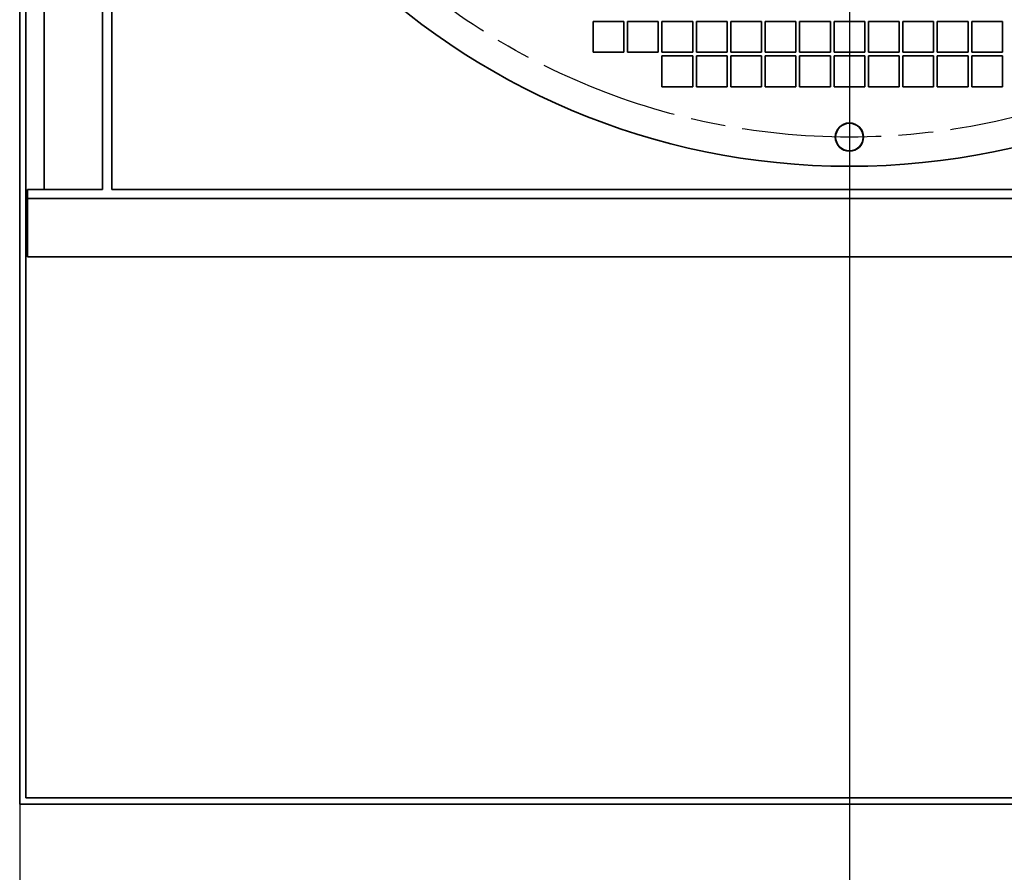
# Model space of a CAD drawing. Header units: millimetres. Extents: x 132 to 3320, y 40 to 2336.
# Tile 26 of 38: x 1739 to 2060, y 1167 to 1445. Entities that reach past the tile are written whole.
import ezdxf

# ---------------------------------------------------------------- set-up
doc = ezdxf.new("R2010")
doc.units = ezdxf.units.MM
doc.header["$LTSCALE"] = 8
doc.linetypes.add('CHAIN', pattern=[0.3543, 0.2362, -0.0295, 0.0591, -0.0295])
for name, color, linetype, lineweight, true_color in [('Krawędzie widoczne(ISO)', 7, 'Continuous', 35, 0x262659), ('Linia środkowa(ISO)', 7, 'Continuous', 25, 0x262659), ('Wymiary(ISO)', 7, 'Continuous', 25, 0x262659), ('Znacznik środka(ISO)', 7, 'Continuous', 25, 0x262659)]:
    doc.layers.add(name, color=color, linetype=linetype, lineweight=lineweight, true_color=true_color)
doc.styles.add('STANDARDDużyTekst', font='txt')
doc.dimstyles.new('X.XXX mała tolerancja', dxfattribs={"dimscale": 8, "dimtxt": 3.5, "dimasz": 3, "dimexe": 3.175, "dimexo": 0, "dimgap": 0.762, "dimtad": 1, "dimtoh": 1, "dimdec": 1, "dimrnd": 1e-08, "dimtxsty": 'STANDARDDużyTekst', "dimblk": 'Filled-2', "dimcen": 0.09, "dimdle": 10, "dimclrd": 256, "dimclre": 256, "dimclrt": 7, "dimadec": 1, "dimazin": 2, "dimtfac": 0.714286, "dimtdec": 3, "dimtmove": 0, "dimatfit": 3, "dimfxl": 1, "dimtolj": 1, "dimlwd": 25, "dimlwe": 25, "dimarcsym": 0})

# ---------------------------------------------------------------- blocks, each defined once
blk = doc.blocks.new('Filled-2')
at = {"color": 0}
for p, q in [((0, 0), (-1, 0.167)), ((-1, 0.167), (-1, -0.167)), ((-1, 0), (0, 0)), ((-1, -0.167), (0, 0))]:
    blk.add_line(p, q, dxfattribs=at)
at = {"color": 0, "flags": 128}
blk.add_lwpolyline([(-1, -0.167), (0, 0), (-1, 0.167), (-1, -0.167)], dxfattribs=at)
at = {"color": 0}
blk.add_solid([(-1, -0.167), (0, 0), (-1, 0.167), (-1, -0.167)], dxfattribs=at)
blk = doc.blocks.new('*D15')
at = {"layer": 'Defpoints', "color": 0, "linetype": 'Continuous', "transparency": 16777216}
for p in [(2009.1, 1377.14), (1739.1, 1189.64), (1739.1, 1109.64)]:
    blk.add_point(p, dxfattribs=at)
at = {"layer": 'Wymiary(ISO)', "color": 179, "linetype": 'Continuous', "lineweight": 25, "true_color": 0x262658, "transparency": 16777216}
for p, q in [((2009.1, 1377.14), (2009.1, 1084.24)), ((1739.1, 1189.64), (1739.1, 1084.24)), ((1985.1, 1109.64), (1763.1, 1109.64))]:
    blk.add_line(p, q, dxfattribs=at)
at = {"layer": 'Wymiary(ISO)', "color": 179, "linetype": 'Continuous', "lineweight": 25, "true_color": 0x262658, "transparency": 16777216, "xscale": 24, "yscale": 24, "zscale": 24, "rotation": 180}
blk.add_blockref('Filled-2', (1739.1, 1109.64), dxfattribs=at)
at = {"layer": 'Wymiary(ISO)', "color": 179, "linetype": 'Continuous', "lineweight": 25, "true_color": 0x262658, "transparency": 16777216, "xscale": 24, "yscale": 24, "zscale": 24}
blk.add_blockref('Filled-2', (2009.1, 1109.64), dxfattribs=at)
at = {"layer": 'Wymiary(ISO)', "color": 7, "linetype": 'Continuous', "lineweight": 25, "transparency": 16777216, "insert": (1844.24, 1144.22), "char_height": 28, "attachment_point": 1, "style": 'STANDARDDużyTekst'}
blk.add_mtext('\\A1;270', dxfattribs=at)
blk = doc.blocks.new('*D16')
at = {"layer": 'Defpoints', "color": 0, "linetype": 'Continuous', "transparency": 16777216}
for p in [(2261.6, 1629.64), (2468.1, 1629.64), (1739.1, 1189.64)]:
    blk.add_point(p, dxfattribs=at)
at = {"layer": 'Wymiary(ISO)', "color": 179, "linetype": 'Continuous', "lineweight": 25, "true_color": 0x262658, "transparency": 16777216}
for p, q in [((2261.6, 1629.64), (2493.5, 1629.64)), ((2468.1, 1213.64), (2468.1, 1605.64)), ((1739.1, 1189.64), (2493.5, 1189.64))]:
    blk.add_line(p, q, dxfattribs=at)
at = {"layer": 'Wymiary(ISO)', "color": 179, "linetype": 'Continuous', "lineweight": 25, "true_color": 0x262658, "transparency": 16777216, "xscale": 24, "yscale": 24, "zscale": 24}
for p, rotation in [((2468.1, 1629.64), 90), ((2468.1, 1189.64), 270)]:
    blk.add_blockref('Filled-2', p, dxfattribs=dict(at, rotation=rotation))
at = {"layer": 'Wymiary(ISO)', "color": 7, "linetype": 'Continuous', "lineweight": 25, "transparency": 16777216, "insert": (2433.51, 1379.42), "char_height": 28, "attachment_point": 1, "rotation": 90, "style": 'STANDARDDużyTekst'}
blk.add_mtext('\\A1;440', dxfattribs=at)

msp = doc.modelspace()

# ---------------------------------------------------------------- linework, layer by layer
at = {"layer": 'Krawędzie widoczne(ISO)'}
for p, q in [((1739.101, 1953.637), (1739.101, 1189.637)), ((1741.101, 1951.637), (1741.101, 1191.637)), ((1747.101, 1869.637), (1747.101, 1389.637)), ((1766.101, 1869.637), (1766.101, 1389.637)), ((1769.101, 1389.637), (1769.101, 1869.637)), ((1925.701, 1434.237), (1925.701, 1444.237)), ((1925.701, 1444.237), (1935.701, 1444.237)), ((1935.701, 1444.237), (1935.701, 1434.237)), ((1936.901, 1434.237), (1936.901, 1444.237)), ((1936.901, 1444.237), (1946.901, 1444.237)), ((1946.901, 1444.237), (1946.901, 1434.237)), ((1948.101, 1434.237), (1948.101, 1444.237)), ((1948.101, 1444.237), (1958.101, 1444.237)), ((1958.101, 1444.237), (1958.101, 1434.237)), ((1959.301, 1434.237), (1959.301, 1444.237)), ((1959.301, 1444.237), (1969.301, 1444.237)), ((1969.301, 1444.237), (1969.301, 1434.237)), ((1970.501, 1434.237), (1970.501, 1444.237)), ((1970.501, 1444.237), (1980.501, 1444.237)), ((1980.501, 1444.237), (1980.501, 1434.237)), ((1981.701, 1434.237), (1981.701, 1444.237)), ((1981.701, 1444.237), (1991.701, 1444.237)), ((1991.701, 1444.237), (1991.701, 1434.237)), ((1992.901, 1434.237), (1992.901, 1444.237)), ((1992.901, 1444.237), (2002.901, 1444.237)), ((2002.901, 1444.237), (2002.901, 1434.237)), ((2004.101, 1434.237), (2004.101, 1444.237)), ((2004.101, 1444.237), (2014.101, 1444.237)), ((2014.101, 1444.237), (2014.101, 1434.237)), ((2015.301, 1434.237), (2015.301, 1444.237)), ((2015.301, 1444.237), (2025.301, 1444.237)), ((2025.301, 1444.237), (2025.301, 1434.237)), ((2026.501, 1434.237), (2026.501, 1444.237)), ((2026.501, 1444.237), (2036.501, 1444.237)), ((2036.501, 1444.237), (2036.501, 1434.237)), ((2037.701, 1434.237), (2037.701, 1444.237)), ((2037.701, 1444.237), (2047.701, 1444.237)), ((2047.701, 1444.237), (2047.701, 1434.237)), ((2048.901, 1434.237), (2048.901, 1444.237)), ((2048.901, 1444.237), (2058.901, 1444.237)), ((2058.901, 1444.237), (2058.901, 1434.237)), ((1935.701, 1434.237), (1925.701, 1434.237)), ((1946.901, 1434.237), (1936.901, 1434.237)), ((1958.101, 1434.237), (1948.101, 1434.237)), ((1948.101, 1423.037), (1948.101, 1433.037)), ((1948.101, 1433.037), (1958.101, 1433.037)), ((1958.101, 1433.037), (1958.101, 1423.037)), ((1969.301, 1434.237), (1959.301, 1434.237)), ((1959.301, 1423.037), (1959.301, 1433.037)), ((1959.301, 1433.037), (1969.301, 1433.037)), ((1969.301, 1433.037), (1969.301, 1423.037)), ((1980.501, 1434.237), (1970.501, 1434.237)), ((1970.501, 1423.037), (1970.501, 1433.037)), ((1970.501, 1433.037), (1980.501, 1433.037)), ((1980.501, 1433.037), (1980.501, 1423.037)), ((1991.701, 1434.237), (1981.701, 1434.237)), ((1981.701, 1423.037), (1981.701, 1433.037)), ((1981.701, 1433.037), (1991.701, 1433.037)), ((1991.701, 1433.037), (1991.701, 1423.037)), ((2002.901, 1434.237), (1992.901, 1434.237)), ((1992.901, 1423.037), (1992.901, 1433.037)), ((1992.901, 1433.037), (2002.901, 1433.037)), ((2002.901, 1433.037), (2002.901, 1423.037)), ((2014.101, 1434.237), (2004.101, 1434.237)), ((2004.101, 1423.037), (2004.101, 1433.037)), ((2004.101, 1433.037), (2014.101, 1433.037)), ((2014.101, 1433.037), (2014.101, 1423.037)), ((2025.301, 1434.237), (2015.301, 1434.237)), ((2015.301, 1423.037), (2015.301, 1433.037)), ((2015.301, 1433.037), (2025.301, 1433.037)), ((2025.301, 1433.037), (2025.301, 1423.037)), ((2036.501, 1434.237), (2026.501, 1434.237)), ((2026.501, 1423.037), (2026.501, 1433.037)), ((2026.501, 1433.037), (2036.501, 1433.037)), ((2036.501, 1433.037), (2036.501, 1423.037)), ((2047.701, 1434.237), (2037.701, 1434.237)), ((2037.701, 1423.037), (2037.701, 1433.037)), ((2037.701, 1433.037), (2047.701, 1433.037)), ((2047.701, 1433.037), (2047.701, 1423.037)), ((2058.901, 1434.237), (2048.901, 1434.237)), ((2048.901, 1423.037), (2048.901, 1433.037)), ((2048.901, 1433.037), (2058.901, 1433.037)), ((2058.901, 1433.037), (2058.901, 1423.037)), ((1958.101, 1423.037), (1948.101, 1423.037)), ((1969.301, 1423.037), (1959.301, 1423.037)), ((1980.501, 1423.037), (1970.501, 1423.037)), ((1991.701, 1423.037), (1981.701, 1423.037)), ((2002.901, 1423.037), (1992.901, 1423.037)), ((2014.101, 1423.037), (2004.101, 1423.037)), ((2025.301, 1423.037), (2015.301, 1423.037)), ((2036.501, 1423.037), (2026.501, 1423.037)), ((2047.701, 1423.037), (2037.701, 1423.037)), ((2058.901, 1423.037), (2048.901, 1423.037)), ((1766.101, 1389.637), (1741.601, 1389.637)), ((1741.601, 1389.637), (1741.601, 1386.637)), ((2249.101, 1389.637), (1769.101, 1389.637)), ((1741.601, 1386.637), (1741.601, 1367.637)), ((1741.601, 1386.637), (2385.601, 1386.637)), ((1741.601, 1367.637), (2385.601, 1367.637)), ((1739.101, 1189.637), (2388.101, 1189.637)), ((1741.101, 1191.637), (2386.101, 1191.637))]:
    msp.add_line(p, q, dxfattribs=at)
for centre, radius in [((2009.101, 1629.637), 232.5), ((2009.101, 1406.637), 4.6), ((2009.101, 1406.637), 4.5)]:
    msp.add_circle(centre, radius, dxfattribs=at)
at = {"layer": 'Linia środkowa(ISO)', "linetype": 'CHAIN', "ltscale": 23.990969}
msp.add_circle((2009.101, 1629.637), 223, dxfattribs=at)
at = {"layer": 'Znacznik środka(ISO)', "linetype": 'CHAIN', "ltscale": 23.990969}
msp.add_line((2009.101, 1882.137), (2009.101, 1377.137), dxfattribs=at)
at = {"layer": 'Znacznik środka(ISO)', "linetype": 'CHAIN', "ltscale": 6.833826}
msp.add_line((2009.101, 1431.237), (2009.101, 1382.037), dxfattribs=at)

# ---------------------------------------------------------------- dimensions: what is measured, and where the dimension line sits
at = {"layer": 'Wymiary(ISO)', "color": 179, "linetype": 'Continuous', "lineweight": 25, "true_color": 0x262658}
for base, p1, p2, angle, picture, middle in [((2468.101, 1629.637), (1739.101, 1189.637), (2261.601, 1629.637), 90, '*D16', (2468.101, 1409.717)), ((1739.101, 1109.637), (2009.101, 1377.137), (1739.101, 1189.637), 180, '*D15', (1874.181, 1109.637))]:
    dim = msp.add_linear_dim(base=base, p1=p1, p2=p2, angle=angle, dimstyle='X.XXX mała tolerancja', override={"dimgap": 0.762, "dimtoh": 0, "dimdec": 1, "dimtol": 0, "dimlim": 0, "dimtp": 0, "dimtm": 0, "dimtdec": 3, "dimtofl": 0, "dimatfit": 1}, dxfattribs=at)
    dim.commit()
    dim.dimension.update_dxf_attribs({"geometry": picture, "text_midpoint": middle, "dimtype": 160})

doc.saveas('drawing.dxf')
